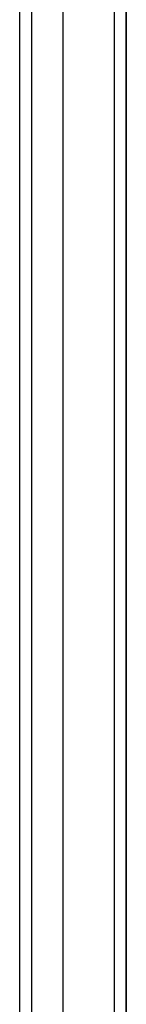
# Model space of a CAD drawing. Header units: inches. Extents: x 21 to 549, y 60 to 259.
# Tile 36 of 129: x 242.825 to 243.691, y 153.199 to 161.199. Entities that reach past the tile are written whole.
import ezdxf

# ---------------------------------------------------------------- set-up
doc = ezdxf.new("R2010")
doc.units = ezdxf.units.IN
doc.header["$MEASUREMENT"] = 0
doc.layers.add('Visible Edges(ANSI)', color=7, linetype='Continuous', lineweight=25)
doc.layers.add('Visible Tangent Edges(ANSI)', color=7, linetype='Continuous', lineweight=25)

msp = doc.modelspace()

# ---------------------------------------------------------------- linework, layer by layer
at = {"layer": 'Visible Edges(ANSI)'}
for p, q in [((243.1793, 145.9078), (243.1793, 176.4905)), ((243.6911, 176.3252), (243.6911, 146.0732)), ((243.6911, 146.0732), (243.6911, 176.3252)), ((242.825, 146.0963), (242.825, 176.302))]:
    msp.add_line(p, q, dxfattribs=at)
at = {"layer": 'Visible Tangent Edges(ANSI)'}
for p, q in [((243.5921, 177.1002), (243.5921, 145.2982)), ((242.924, 145.9663), (242.924, 176.432))]:
    msp.add_line(p, q, dxfattribs=at)

doc.saveas('drawing.dxf')
